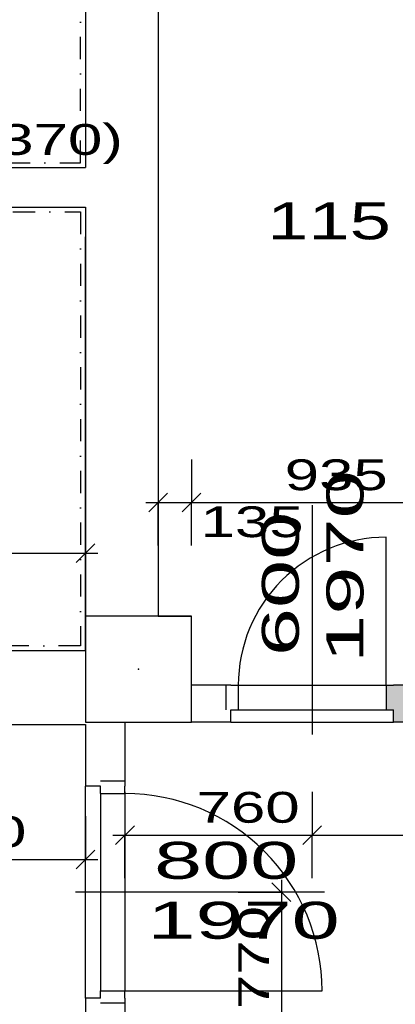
# Model space of a CAD drawing. Extents: x -196363 to 396902, y -489949 to -260582.
# Tile 87 of 256: x 115032 to 116556, y -381828 to -377833. Entities that reach past the tile are written whole.
import ezdxf

# ---------------------------------------------------------------- set-up
doc = ezdxf.new("R2010")
doc.units = 0
doc.header["$MEASUREMENT"] = 0
doc.linetypes.add('DOTDASH', pattern=[1, 0.3, -0.2, 0, -0.2, 0.3])
for name, color, linetype in [('bourani', 15, 'Continuous'), ('koty', 1, 'Continuous'), ('legenda', 1, 'Continuous'), ('noszdiv', 1, 'Continuous'), ('srafbourani', 15, 'Continuous')]:
    doc.layers.add(name, color=color, linetype=linetype)
doc.styles.add('SPIRITTXTSTYLE1', font='ROMAN')
doc.styles.add('SPIRITTXTSTYLE2', font='txt')
doc.linetypes.add('CERCH2', pattern='A,0,-1,[17,dur+dsp vaclavov.shx,S=0.003401,R=0,X=-1,Y=0],0', length=1)
doc.dimstyles.new('SPIRITSTYLE132', dxfattribs={"dimtxt": 125, "dimasz": 12.7, "dimexe": 175, "dimexo": 286.044739, "dimgap": 50, "dimtad": 1, "dimdec": 3, "dimzin": 0, "dimdsep": 46, "dimlunit": 7, "dimtxsty": 'SPIRITTXTSTYLE1', "dimblk1": '_TICKMARKS132', "dimblk2": '_TICKMARKS132', "dimsah": 1, "dimcen": 0.09, "dimdle": 50, "dimclrd": 1, "dimclre": 1, "dimclrt": 1, "dimadec": 0, "dimazin": 0, "dimtfac": 1, "dimtdec": 4, "dimtofl": 0, "dimtmove": 1, "dimatfit": 0, "dimfxl": 0, "dimtolj": 1, "dimtzin": 0, "dimarcsym": 0})
doc.dimstyles.new('SPIRITSTYLE133', dxfattribs={"dimtxt": 125, "dimasz": 12.7, "dimexe": 175, "dimexo": 233.111526, "dimgap": 50, "dimtad": 1, "dimdec": 3, "dimzin": 0, "dimdsep": 46, "dimlunit": 7, "dimtxsty": 'SPIRITTXTSTYLE1', "dimblk1": '_TICKMARKS133', "dimblk2": '_TICKMARKS133', "dimsah": 1, "dimcen": 0.09, "dimdle": 50, "dimclrd": 1, "dimclre": 1, "dimclrt": 1, "dimadec": 0, "dimazin": 0, "dimtfac": 1, "dimtdec": 4, "dimtofl": 0, "dimtmove": 1, "dimatfit": 0, "dimfxl": 0, "dimtolj": 1, "dimtzin": 0, "dimarcsym": 0})
doc.dimstyles.new('SPIRITSTYLE352', dxfattribs={"dimtxt": 125, "dimasz": 12.7, "dimexe": 175, "dimexo": -116.857811, "dimgap": 50, "dimtad": 1, "dimdec": 3, "dimzin": 0, "dimdsep": 46, "dimlunit": 7, "dimtxsty": 'SPIRITTXTSTYLE1', "dimblk1": '_TICKMARKS352', "dimblk2": '_TICKMARKS352', "dimsah": 1, "dimcen": 0.09, "dimdle": 50, "dimclrd": 1, "dimclre": 1, "dimclrt": 1, "dimadec": 0, "dimazin": 0, "dimtfac": 1, "dimtdec": 4, "dimtofl": 0, "dimtmove": 1, "dimatfit": 0, "dimfxl": 0, "dimtolj": 1, "dimtzin": 0, "dimarcsym": 0})
doc.dimstyles.new('SPIRITSTYLE83', dxfattribs={"dimtxt": 125, "dimasz": 12.7, "dimexe": 175, "dimexo": 83.61367, "dimgap": 50, "dimtad": 1, "dimdec": 3, "dimzin": 0, "dimdsep": 46, "dimlunit": 7, "dimtxsty": 'SPIRITTXTSTYLE1', "dimblk1": '_TICKMARKS83', "dimblk2": '_TICKMARKS83', "dimsah": 1, "dimcen": 0.09, "dimdle": 50, "dimclrd": 1, "dimclre": 1, "dimclrt": 1, "dimadec": 0, "dimazin": 0, "dimtfac": 1, "dimtdec": 4, "dimtofl": 0, "dimtmove": 1, "dimatfit": 0, "dimfxl": 0, "dimtolj": 1, "dimtzin": 0, "dimarcsym": 0})
doc.dimstyles.new('SPIRITSTYLE85', dxfattribs={"dimtxt": 125, "dimasz": 12.7, "dimexe": 175, "dimexo": 220.510742, "dimgap": 50, "dimtad": 1, "dimdec": 3, "dimzin": 0, "dimdsep": 46, "dimlunit": 7, "dimtxsty": 'SPIRITTXTSTYLE1', "dimblk1": '_TICKMARKS85', "dimblk2": '_TICKMARKS85', "dimsah": 1, "dimcen": 0.09, "dimdle": 50, "dimclrd": 1, "dimclre": 1, "dimclrt": 1, "dimadec": 0, "dimazin": 0, "dimtfac": 1, "dimtdec": 4, "dimtofl": 0, "dimtmove": 1, "dimatfit": 0, "dimfxl": 0, "dimtolj": 1, "dimtzin": 0, "dimarcsym": 0})

# ---------------------------------------------------------------- blocks, each defined once
blk = doc.blocks.new('_TICKMARKS83')
at = {"color": 1, "linetype": 'Continuous'}
blk.add_line((-3, -3), (3, 3), dxfattribs=at)
blk = doc.blocks.new('*D719')
at = {"color": 1, "linetype": 'Continuous', "ltscale": 300}
for p, q in [((113929.2, -381064.9, 1723.8), (113929.2, -381239.9, 1723.8)), ((115299.1, -381064.9, 1723.8), (115299.1, -381239.9, 1723.8)), ((113879.2, -381239.9, 1723.8), (115349.1, -381239.9, 1723.8)), ((113929.2, -381414.9, 1723.8), (113929.2, -381239.9, 1723.8)), ((115299.1, -381414.9, 1723.8), (115299.1, -381239.9, 1723.8))]:
    blk.add_line(p, q, dxfattribs=at)
at = {"color": 1, "linetype": 'Continuous', "ltscale": 300, "xscale": 12.69999980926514, "yscale": 12.69999980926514, "zscale": 12.69999980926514, "rotation": 180.0000050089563}
blk.add_blockref('_TICKMARKS83', (113929.2, -381239.9, 1723.8), dxfattribs=at)
at = {"color": 1, "linetype": 'Continuous', "ltscale": 300, "xscale": 12.69999980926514, "yscale": 12.69999980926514, "zscale": 12.69999980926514}
blk.add_blockref('_TICKMARKS83', (115299.1, -381239.9, 1723.8), dxfattribs=at)
at = {"color": 1, "linetype": 'Continuous', "ltscale": 300, "style": 'SPIRITTXTSTYLE1', "width": 1.5}
blk.add_text('1370', height=125, dxfattribs=at).set_placement((114501.1, -381190, 1723.8))
blk = doc.blocks.new('_TICKMARKS85')
at = {"color": 1, "linetype": 'Continuous'}
blk.add_line((-3, -3), (3, 3), dxfattribs=at)
blk = doc.blocks.new('*D727')
at = {"color": 1, "linetype": 'Continuous', "ltscale": 300}
for p, q in [((113144.1, -379822.4, 1723.8), (113144.1, -379997.4, 1723.8)), ((115299.1, -379822.4, 1723.8), (115299.1, -379997.4, 1723.8)), ((113094.2, -379997.4, 1723.8), (115349.1, -379997.4, 1723.8)), ((113144.1, -380172.4, 1723.8), (113144.1, -379997.4, 1723.8)), ((115299.1, -380172.4, 1723.8), (115299.1, -379997.4, 1723.8))]:
    blk.add_line(p, q, dxfattribs=at)
at = {"color": 1, "linetype": 'Continuous', "ltscale": 300, "xscale": 12.69999980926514, "yscale": 12.69999980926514, "zscale": 12.69999980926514, "rotation": 180.0000050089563}
blk.add_blockref('_TICKMARKS85', (113144.1, -379997.4, 1723.8), dxfattribs=at)
at = {"color": 1, "linetype": 'Continuous', "ltscale": 300, "xscale": 12.69999980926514, "yscale": 12.69999980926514, "zscale": 12.69999980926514}
blk.add_blockref('_TICKMARKS85', (115299.1, -379997.4, 1723.8), dxfattribs=at)
at = {"color": 1, "linetype": 'Continuous', "ltscale": 300, "style": 'SPIRITTXTSTYLE1', "width": 1.5}
blk.add_text('2155', height=125, dxfattribs=at).set_placement((114108.5, -379947.4, 1723.8))
blk = doc.blocks.new('_TICKMARKS132')
at = {"color": 1, "linetype": 'Continuous'}
blk.add_line((-3, -3), (3, 3), dxfattribs=at)
blk = doc.blocks.new('*D813')
at = {"color": 1, "linetype": 'Continuous', "ltscale": 300}
for p, q in [((115594.2, -379616.8, 1723.8), (115594.2, -379791.8, 1723.8)), ((115729.1, -379616.8, 1723.8), (115729.1, -379791.8, 1723.8)), ((115544.2, -379791.8, 1723.8), (115779.1, -379791.8, 1723.8)), ((115594.2, -379966.8, 1723.8), (115594.2, -379791.8, 1723.8)), ((115729.1, -379966.8, 1723.8), (115729.1, -379791.8, 1723.8))]:
    blk.add_line(p, q, dxfattribs=at)
at = {"color": 1, "linetype": 'Continuous', "ltscale": 300, "xscale": 12.69999980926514, "yscale": 12.69999980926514, "zscale": 12.69999980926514, "rotation": 180.0000050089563}
blk.add_blockref('_TICKMARKS132', (115594.2, -379791.8, 1723.8), dxfattribs=at)
at = {"color": 1, "linetype": 'Continuous', "ltscale": 300, "xscale": 12.69999980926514, "yscale": 12.69999980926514, "zscale": 12.69999980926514}
blk.add_blockref('_TICKMARKS132', (115729.1, -379791.8, 1723.8), dxfattribs=at)
at = {"color": 1, "linetype": 'Continuous', "ltscale": 300, "style": 'SPIRITTXTSTYLE1', "width": 1.5}
blk.add_text('135', height=125, dxfattribs=at).set_placement((115765.8, -379932.4, 1723.8))
blk = doc.blocks.new('*D814')
at = {"color": 1, "linetype": 'Continuous', "ltscale": 300}
for p, q in [((115729.1, -379616.8, 1723.8), (115729.1, -379791.8, 1723.8)), ((116664.2, -379616.8, 1723.8), (116664.2, -379791.8, 1723.8)), ((115679.2, -379791.8, 1723.8), (116714.2, -379791.8, 1723.8)), ((115729.1, -379966.8, 1723.8), (115729.1, -379791.8, 1723.8)), ((116664.2, -379966.8, 1723.8), (116664.2, -379791.8, 1723.8))]:
    blk.add_line(p, q, dxfattribs=at)
at = {"color": 1, "linetype": 'Continuous', "ltscale": 300, "xscale": 12.69999980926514, "yscale": 12.69999980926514, "zscale": 12.69999980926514, "rotation": 180.0000050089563}
blk.add_blockref('_TICKMARKS132', (115729.1, -379791.8, 1723.8), dxfattribs=at)
at = {"color": 1, "linetype": 'Continuous', "ltscale": 300, "xscale": 12.69999980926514, "yscale": 12.69999980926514, "zscale": 12.69999980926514}
blk.add_blockref('_TICKMARKS132', (116664.2, -379791.8, 1723.8), dxfattribs=at)
at = {"color": 1, "linetype": 'Continuous', "ltscale": 300, "style": 'SPIRITTXTSTYLE1', "width": 1.5}
blk.add_text('935', height=125, dxfattribs=at).set_placement((116107.4, -379741.8, 1723.8))
blk = doc.blocks.new('_TICKMARKS133')
at = {"color": 1, "linetype": 'Continuous'}
blk.add_line((-3, -3), (3, 3), dxfattribs=at)
blk = doc.blocks.new('*D815')
at = {"color": 1, "linetype": 'Continuous', "ltscale": 300}
for p, q in [((115459.2, -380966.2, 1723.8), (115459.2, -381141.2, 1723.8)), ((116219.1, -380966.2, 1723.8), (116219.1, -381141.2, 1723.8)), ((115409.2, -381141.2, 1723.8), (116269.1, -381141.2, 1723.8)), ((115459.2, -381316.2, 1723.8), (115459.2, -381141.2, 1723.8)), ((116219.1, -381316.2, 1723.8), (116219.1, -381141.2, 1723.8))]:
    blk.add_line(p, q, dxfattribs=at)
at = {"color": 1, "linetype": 'Continuous', "ltscale": 300, "xscale": 12.69999980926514, "yscale": 12.69999980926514, "zscale": 12.69999980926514, "rotation": 180.0000050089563}
blk.add_blockref('_TICKMARKS133', (115459.2, -381141.2, 1723.8), dxfattribs=at)
at = {"color": 1, "linetype": 'Continuous', "ltscale": 300, "xscale": 12.69999980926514, "yscale": 12.69999980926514, "zscale": 12.69999980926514}
blk.add_blockref('_TICKMARKS133', (116219.1, -381141.2, 1723.8), dxfattribs=at)
at = {"color": 1, "linetype": 'Continuous', "ltscale": 300, "style": 'SPIRITTXTSTYLE1', "width": 1.5}
blk.add_text('760', height=125, dxfattribs=at).set_placement((115749.9, -381091.2, 1723.8))
blk = doc.blocks.new('*D816')
at = {"color": 1, "linetype": 'Continuous', "ltscale": 300}
for p, q in [((116219.1, -380966.2, 1723.8), (116219.1, -381141.2, 1723.8)), ((117219.2, -380966.2, 1723.8), (117219.2, -381141.2, 1723.8)), ((116169.1, -381141.2, 1723.8), (117269.2, -381141.2, 1723.8)), ((116219.1, -381316.2, 1723.8), (116219.1, -381141.2, 1723.8)), ((117219.2, -381316.2, 1723.8), (117219.2, -381141.2, 1723.8))]:
    blk.add_line(p, q, dxfattribs=at)
at = {"color": 1, "linetype": 'Continuous', "ltscale": 300, "xscale": 12.69999980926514, "yscale": 12.69999980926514, "zscale": 12.69999980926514, "rotation": 180.0000050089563}
blk.add_blockref('_TICKMARKS133', (116219.1, -381141.2, 1723.8), dxfattribs=at)
at = {"color": 1, "linetype": 'Continuous', "ltscale": 300, "xscale": 12.69999980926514, "yscale": 12.69999980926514, "zscale": 12.69999980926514}
blk.add_blockref('_TICKMARKS133', (117219.2, -381141.2, 1723.8), dxfattribs=at)
at = {"color": 1, "linetype": 'Continuous', "ltscale": 300, "style": 'SPIRITTXTSTYLE1', "width": 1.5}
blk.add_text('1000', height=125, dxfattribs=at).set_placement((116606.1, -381091.2, 1723.8))
blk = doc.blocks.new('_TICKMARKS352')
at = {"color": 1, "linetype": 'Continuous'}
blk.add_line((-3, -3), (3, 3), dxfattribs=at)
blk = doc.blocks.new('*D819')
at = {"color": 1, "linetype": 'Continuous', "ltscale": 300}
for p, q in [((116093.9, -381322.9, 1723.8), (116093.9, -382192.9, 1723.8)), ((115918.9, -381372.9, 1723.8), (116093.9, -381372.9, 1723.8)), ((116268.9, -381372.9, 1723.8), (116093.9, -381372.9, 1723.8)), ((115918.9, -382142.9, 1723.8), (116093.9, -382142.9, 1723.8)), ((116268.9, -382142.9, 1723.8), (116093.9, -382142.9, 1723.8))]:
    blk.add_line(p, q, dxfattribs=at)
at = {"color": 1, "linetype": 'Continuous', "ltscale": 300, "xscale": 12.69999980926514, "yscale": 12.69999980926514, "zscale": 12.69999980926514}
for p, rotation in [((116093.9, -381372.9, 1723.8), 90.00000250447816), ((116093.9, -382142.9, 1723.8), -90.00000250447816)]:
    blk.add_blockref('_TICKMARKS352', p, dxfattribs=dict(at, rotation=rotation))
at = {"color": 1, "linetype": 'Continuous', "ltscale": 300, "style": 'SPIRITTXTSTYLE1', "width": 1.5}
blk.add_text('770', height=125, rotation=450, dxfattribs=at).set_placement((116043.9, -381847.2, 1723.8))

msp = doc.modelspace()

# ---------------------------------------------------------------- hatches: boundary and pattern name
at = {"layer": 'srafbourani', "linetype": 'Continuous', "ltscale": 300}
h = msp.add_hatch(dxfattribs=at)
h.set_pattern_fill('Nasyp-1', color=15, scale=23.8125, angle=45.00000808, style=0, pattern_type=2)
h.set_pattern_definition([(45.000008, (858026.688, -24615.152), (-8.41899395, 25.25696945), [0, -23.8125])])
h.paths.add_polyline_path([(116759.14062, -376667.875), (116664.1875, -376667.875), (116664.1875, -380532.875), (116569.13281, -380532.875), (116549.1875, -380532.875), (116519.125, -380532.875), (116519.125, -380632.875), (116549.1875, -380632.875), (116549.1875, -380682.875), (116839.15625, -380682.875), (116839.15625, -380632.875), (116869.17188, -380632.875), (116869.17188, -380532.875), (116839.15625, -380532.875), (116759.14062, -380532.875)], flags=0)

# ---------------------------------------------------------------- linework, layer by layer
at = {"layer": 'bourani', "color": 15, "linetype": 'DOTDASH', "ltscale": 300}
for p, q in [((115279.14062, -378412.9375, 4347.59961), (115279.14062, -376782.90625, 4347.59961)), ((114564.17188, -378412.9375, 4347.59961), (115279.14062, -378412.9375, 4347.59961)), ((114584.16406, -378612.90625, 4347.59961), (115279.14062, -378612.90625, 4347.59961)), ((115279.14062, -378612.90625, 4347.59961), (115279.14062, -380372.90625, 4347.59961)), ((115279.14062, -380372.90625, 4347.59961), (114339.14062, -380372.90625, 4347.59961))]:
    msp.add_line(p, q, dxfattribs=at)
at = {"layer": 'bourani', "color": 15, "linetype": 'Continuous', "ltscale": 250}
for p, q in [((116219.14062, -379802.21875, 1723.80005), (116219.14062, -380733.09375, 1723.80005)), ((116237.69531, -381372.875, 1723.80005), (115258.95312, -381372.875, 1723.80005))]:
    msp.add_line(p, q, dxfattribs=at)
at = {"layer": 'bourani', "color": 15, "linetype": 'Continuous', "ltscale": 300}
for p, q in [((116519.125, -380532.875, 3447.6001), (116519.125, -379932.875, 3447.6001)), ((115889.1875, -380532.875, 2623.80005), (115729.14844, -380532.875, 2623.80005)), ((115889.1875, -380532.875, 2623.80005), (115919.14844, -380532.875, 2623.80005)), ((115919.14844, -380532.875, 2623.80005), (115919.14844, -380632.875, 2623.80005)), ((116519.125, -380532.875, 2623.80005), (116549.1875, -380532.875, 2623.80005)), ((116519.125, -380532.875, 2623.80005), (116519.125, -380632.875, 2623.80005)), ((116664.1875, -380532.875, 2623.80005), (116549.1875, -380532.875, 2623.80005)), ((115889.1875, -380682.875, 2623.80005), (115889.1875, -380632.875, 2623.80005)), ((115889.1875, -380632.875, 2623.80005), (115919.14844, -380632.875, 2623.80005)), ((116519.125, -380632.875, 2623.80005), (116549.1875, -380632.875, 2623.80005)), ((116549.1875, -380682.875, 2623.80005), (116549.1875, -380632.875, 2623.80005)), ((115889.1875, -380682.875, 2623.80005), (115729.14844, -380682.875, 2623.80005)), ((116839.15625, -380682.875, 2623.80005), (116549.1875, -380682.875, 2623.80005)), ((115459.17188, -381772.90625, 3447.6001), (116259.17188, -381772.90625, 3447.6001))]:
    msp.add_line(p, q, dxfattribs=at)
at = {"layer": 'bourani', "color": 15, "linetype": 'Continuous', "ltscale": 304.799988}
for p, q in [((115869.14844, -380532.875, 1723.80005), (115869.14844, -380632.875, 1723.80005)), ((115459.17188, -380922.875, 1723.80005), (115359.16406, -380922.875, 1723.80005)), ((115459.17188, -381822.90625, 1723.80005), (115359.16406, -381822.90625, 1723.80005))]:
    msp.add_line(p, q, dxfattribs=at)
at = {"layer": 'bourani', "color": 15, "linetype": 'Continuous', "ltscale": 270}
for p, q in [((115919.14844, -380532.875, 1723.80005), (116519.125, -380532.875, 1723.80005)), ((115919.14844, -380632.875, 1723.80005), (116519.125, -380632.875, 1723.80005))]:
    msp.add_line(p, q, dxfattribs=at)
at = {"layer": 'bourani', "color": 15, "linetype": 'CERCH2', "ltscale": 300}
msp.add_line((115889.1875, -380682.875, 2623.80005), (116549.1875, -380682.875, 2623.80005), dxfattribs=at)
at = {"layer": 'bourani', "color": 15, "linetype": 'Continuous', "ltscale": 330}
for p, q in [((115359.16406, -380972.875, 1723.80005), (115359.16406, -381772.90625, 1723.80005)), ((115459.17188, -380972.875, 1723.80005), (115459.17188, -381772.90625, 1723.80005))]:
    msp.add_line(p, q, dxfattribs=at)
at = {"layer": 'bourani', "color": 15, "linetype": 'Continuous', "ltscale": 300}
for centre, radius, start, end in [((116519.125, -380532.875, 3447.6001), 600.00061, 90.0000025, 180.00000501), ((115459.17188, -381772.90625, 3447.6001), 800.00079, 0, 90.0000025)]:
    msp.add_arc(centre, radius, start, end, dxfattribs=at)
at = {"layer": 'bourani', "color": 15, "linetype": 'Continuous', "ltscale": 304.799988}
for p in [(116219.14062, -380532.875, 1723.80005), (115459.17188, -381372.875, 1723.80005)]:
    msp.add_point(p, dxfattribs=at)
at = {"layer": 'bourani', "color": 15, "linetype": 'Continuous', "ltscale": 250}
for p in [(116219.14062, -380532.875, 1723.80005), (116219.14062, -380632.875, 1723.80005), (115359.16406, -381372.875, 1723.80005), (115459.17188, -381372.875, 1723.80005)]:
    msp.add_point(p, dxfattribs=at)
at = {"layer": 'bourani', "color": 15, "linetype": 'Continuous', "ltscale": 300}
for p in [(116219.1875, -380532.875, 3447.6001), (115459.17188, -381372.875, 3447.6001)]:
    msp.add_point(p, dxfattribs=at)
at = {"layer": 'noszdiv', "color": 1, "linetype": 'Continuous', "ltscale": 300}
for p, q in [((115299.13281, -376762.90625, 2623.80005), (115299.13281, -378432.90625, 2623.80005)), ((115594.16406, -377067.875, 2623.80005), (115594.16406, -380252.875, 2623.80005)), ((114684.16406, -378432.90625, 2623.80005), (115299.13281, -378432.90625, 2623.80005)), ((114684.16406, -378592.90625, 2623.80005), (115299.13281, -378592.90625, 2623.80005)), ((115299.13281, -378592.90625, 2623.80005), (115299.13281, -380392.90625, 2623.80005)), ((115299.13281, -380392.90625, 2623.80005), (115299.13281, -378714.53125, 2623.80005)), ((115729.14844, -380252.875, 2623.80005), (115299.13281, -380252.875, 2623.80005)), ((115299.13281, -380252.875, 2623.80005), (115299.13281, -380682.875, 2623.80005)), ((115594.16406, -380252.875, 2623.80005), (115729.14844, -380252.875, 2623.80005)), ((115729.14844, -380532.875, 2623.80005), (115729.14844, -380252.875, 2623.80005)), ((115729.14844, -380682.875, 2623.80005), (115729.14844, -380252.875, 2623.80005)), ((114359.13281, -380392.90625, 2623.80005), (115299.13281, -380392.90625, 2623.80005)), ((115299.13281, -380682.875, 2623.80005), (115459.17188, -380682.875, 2623.80005)), ((115459.17188, -380682.875, 2623.80005), (115729.14844, -380682.875, 2623.80005)), ((115459.17188, -380682.875, 2623.80005), (115459.17188, -380942.875, 2623.80005)), ((114359.13281, -380692.90625, 2623.80005), (115299.13281, -380692.90625, 2623.80005)), ((115299.13281, -380692.90625, 2623.80005), (115299.13281, -380942.875, 2623.80005)), ((115359.16406, -380942.875, 2623.80005), (115299.13281, -380942.875, 2623.80005)), ((115359.16406, -380972.875, 2623.80005), (115359.16406, -380942.875, 2623.80005)), ((115459.17188, -380972.875, 2623.80005), (115459.17188, -380942.875, 2623.80005)), ((115359.16406, -380972.875, 2623.80005), (115459.17188, -380972.875, 2623.80005)), ((115299.13281, -381802.875, 2623.80005), (115299.13281, -386922.875, 2623.80005)), ((115359.16406, -381802.875, 2623.80005), (115299.13281, -381802.875, 2623.80005)), ((115359.16406, -381802.875, 2623.80005), (115359.16406, -381772.90625, 2623.80005)), ((115359.16406, -381772.90625, 2623.80005), (115459.17188, -381772.90625, 2623.80005)), ((115459.17188, -381802.875, 2623.80005), (115459.17188, -381772.90625, 2623.80005)), ((115459.17188, -381802.875, 2623.80005), (115459.17188, -382142.875, 2623.80005))]:
    msp.add_line(p, q, dxfattribs=at)
at = {"layer": 'noszdiv', "color": 1, "linetype": 'CERCH2', "ltscale": 300}
msp.add_line((115299.13281, -381802.875, 2623.80005), (115299.13281, -380942.875, 2623.80005), dxfattribs=at)
at = {"layer": 'noszdiv', "color": 1, "linetype": 'Continuous', "ltscale": 300}
msp.add_point((115514.14062, -380467.875, 2623.80005), dxfattribs=at)

# ---------------------------------------------------------------- texts
at = {"layer": 'bourani', "color": 15, "linetype": 'DOTDASH', "ltscale": 300, "style": 'SPIRITTXTSTYLE1', "width": 1.5}
msp.add_text('(1370)', height=125, dxfattribs=at).set_placement((114725.94531, -378381.34375, 2623.80005))
at = {"layer": 'bourani', "color": 15, "linetype": 'Continuous', "ltscale": 250, "style": 'SPIRITTXTSTYLE1', "width": 1.75}
for s, p in [('1970', (116426.95312, -380442.15625)), ('600', (116165.01562, -380415))]:
    msp.add_text(s, height=150, rotation=90.0000025, dxfattribs=at).set_placement(p)
for s, p in [('800', (115577.04688, -381318.78125)), ('1970', (115549.90625, -381561.9375))]:
    msp.add_text(s, height=150, dxfattribs=at).set_placement(p)
at = {"layer": 'legenda', "color": 1, "linetype": 'Continuous', "ltscale": 300, "style": 'SPIRITTXTSTYLE2', "width": 1.5}
msp.add_text('115', height=150, dxfattribs=at).set_placement((116036.47656, -378723.9375, 1723.80005))

# ---------------------------------------------------------------- dimensions: what is measured, and where the dimension line sits
at = {"layer": 'koty', "color": 1, "linetype": 'Continuous', "ltscale": 300}
dim = msp.add_linear_dim(base=(115594.16406, -379791.84375, 1723.80005), p1=(115594.16406, -380252.875, 1723.80005), p2=(115729.14844, -380252.875, 1723.80005), dimstyle='SPIRITSTYLE132', dxfattribs=at)
dim.commit()
dim.dimension.update_dxf_attribs({"geometry": '*D813', "text_midpoint": (115914.5625, -379932.40625), "dimtype": 160})
for base, p1, p2, dimstyle, picture, middle in [((115729.14844, -379791.84375, 1723.80005), (115729.14844, -380252.875, 1723.80005), (116664.1875, -380252.875, 1723.80005), 'SPIRITSTYLE132', '*D814', (116196.66406, -379791.84375, 1723.80005)), ((113144.14844, -379997.40625, 1723.80005), (113144.14844, -380392.90625, 1723.80005), (115299.13281, -380392.90625, 1723.80005), 'SPIRITSTYLE85', '*D727', (114221.64062, -379997.40625, 1723.80005)), ((115459.17188, -381141.21875, 1723.80005), (115459.17188, -380682.875, 1723.80005), (116219.14062, -380733.09375, 1723.80005), 'SPIRITSTYLE133', '*D815', (115839.15625, -381141.21875, 1723.80005)), ((116219.14062, -381141.21875, 1723.80005), (116219.14062, -380733.09375, 1723.80005), (117219.16406, -380733.09375, 1723.80005), 'SPIRITSTYLE133', '*D816', (116719.14844, -381141.21875, 1723.80005)), ((113929.17188, -381239.9375, 1723.80005), (113929.17188, -381498.5625, 1723.80005), (115299.13281, -381498.5625, 1723.80005), 'SPIRITSTYLE83', '*D719', (114614.14844, -381239.9375, 1723.80005))]:
    dim = msp.add_linear_dim(base=base, p1=p1, p2=p2, dimstyle=dimstyle, dxfattribs=at)
    dim.commit()
    dim.dimension.update_dxf_attribs({"geometry": picture, "text_midpoint": middle})
dim = msp.add_linear_dim(base=(116093.875, -381372.875, 1723.80005), p1=(116152.01562, -381372.875, 1723.80005), p2=(116309.17969, -382142.875, 1723.80005), angle=90.0000025, dimstyle='SPIRITSTYLE352', dxfattribs=at)
dim.commit()
dim.dimension.update_dxf_attribs({"geometry": '*D819', "text_midpoint": (116093.875, -381757.875, 1723.80005)})

doc.saveas('drawing.dxf')
